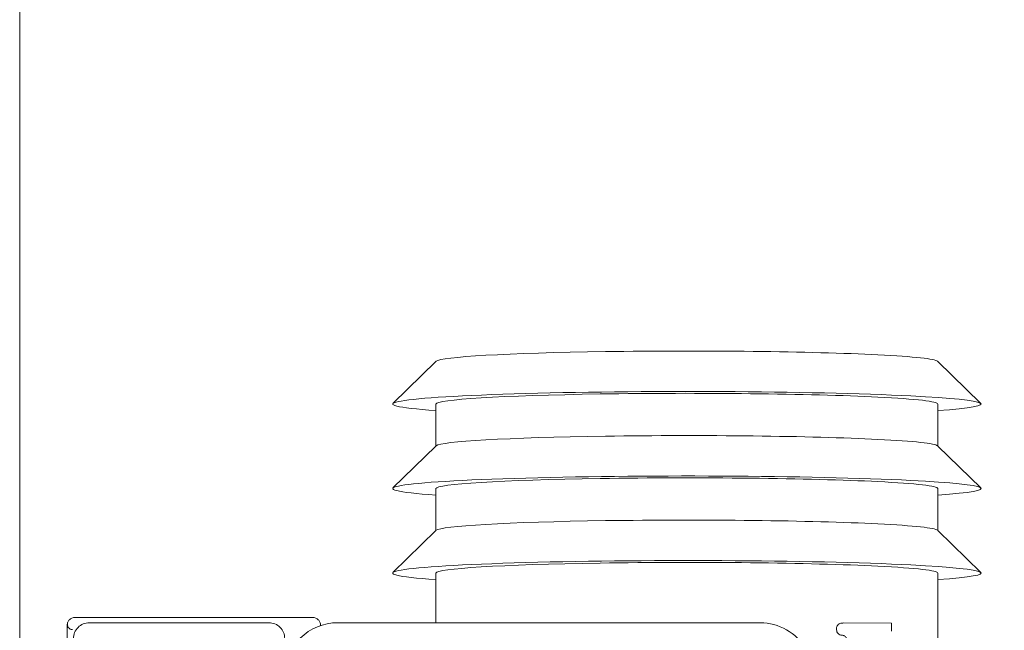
# Model space of a CAD drawing. Header units: millimetres. Extents: x 23192 to 177760, y -399809 to -79279.
# Tile 224 of 256: x 59717 to 59735, y -197966 to -197954. Entities that reach past the tile are written whole.
import ezdxf

# ---------------------------------------------------------------- set-up
doc = ezdxf.new("R2010")
doc.units = ezdxf.units.MM
doc.layers.get('0').update_dxf_attribs({"lineweight": 0})
doc.layers.add('!! 2 ZABUDOWA GK-MDF', color=54, linetype='Continuous', lineweight=13)
doc.layers.add('!!_@ wypos sanit nd', color=7, linetype='Continuous', lineweight=0, plot=False)

# ---------------------------------------------------------------- blocks, each defined once
blk = doc.blocks.new('A$Cff2eaf8b')
for points in [[(-0.24945, 0.09108), (-0.24147, 0.09927)], [(-0.24136, 0.09113), (-0.23342, 0.09113), (-0.22548, 0.09927)], [(-0.22538, 0.09113), (-0.21743, 0.09113), (-0.2095, 0.09927)], [(-0.19567, 0.09113), (-0.20939, 0.09113)], [(-0.24945, -0.00383), (-0.24147, -0.01202)], [(-0.24136, -0.00387), (-0.23342, -0.00387), (-0.22548, -0.01202)], [(-0.22538, -0.00387), (-0.21743, -0.00387), (-0.2095, -0.01202)], [(-0.2, -0.00387), (-0.20939, -0.00387)], [(-0.20001, -0.0258), (-0.19988, -0.02576), (-0.19976, -0.02573), (-0.19963, -0.02571), (-0.19948, -0.02571)], [(-0.20099, -0.02721), (-0.20099, -0.0722)]]:
    blk.add_lwpolyline(points)
for points in [[(-0.19989, 0.08236), (-0.19995, 0.07336, 0.009369), (-0.19994, 0.07293), (-0.19992, 0.07276), (-0.19986, 0.07259), (-0.19979, 0.07243), (-0.19968, 0.07229), (-0.19955, 0.07217), (-0.19941, 0.07208), (-0.19924, 0.07201), (-0.19908, 0.07197), (-0.19895, 0.07196), (-0.1988, 0.07196)], [(-0.19576, 0.07395), (-0.19665, 0.07395, 0.282591), (-0.19754, 0.0734), (-0.19758, 0.07331), (-0.19761, 0.0732), (-0.19763, 0.07311), (-0.19764, 0.07296, -0.415352), (-0.19865, 0.07196)], [(-0.15993, -0.0325), (-0.17249, -0.0325, 0.405519), (-0.172, -0.032), (-0.172, -0.0313, 0.414214), (-0.1725, -0.0308), (-0.1875, -0.0308, 0.414214), (-0.188, -0.0313), (-0.188, -0.032, 0.405519), (-0.18751, -0.0325), (-0.19, -0.0325, -0.414214), (-0.2, -0.0225), (-0.2, 0.0575, -0.266001), (-0.19506, 0.06612)], [(-0.20011, -0.02584, 0.091301), (-0.20056, -0.02614, 0.198909), (-0.20099, -0.02721)], [(-0.19945, -0.02578, 0.170835), (-0.20011, -0.02584)], [(-0.20099, -0.0722, 0.198909), (-0.20056, -0.07326, 0.091301), (-0.20011, -0.07356)], [(-0.16237, -0.07369), (-0.1625, -0.07369), (-0.16269, -0.07369), (-0.16294, -0.07369), (-0.16323, -0.07369), (-0.16357, -0.07369), (-0.16393, -0.07369), (-0.16428, -0.07369), (-0.19771, -0.07369), (-0.19841, -0.07369), (-0.19903, -0.07369), (-0.19948, -0.07369), (-0.19961, -0.07369), (-0.19973, -0.07367), (-0.19984, -0.07365), (-0.20003, -0.07359, 0.517033), (-0.1987, -0.07266)]]:
    blk.add_lwpolyline(points, format="xyb")
blk.add_lwpolyline([(-0.2, -0.0695), (-0.2, -0.0355, -0.414214), (-0.197, -0.0325), (-0.163, -0.0325, -0.414214), (-0.16, -0.0355), (-0.16, -0.0695, -0.414214), (-0.163, -0.0725), (-0.197, -0.0725, -0.414214)], format="xyb", close=True)
for centre, major_axis, ratio, start_param, end_param in [((-0.24136, 0.04363), (0, 0.0557), 0.04256, 5.733752, 6.988802), ((-0.22538, 0.04363), (0, 0.0557), 0.04256, 5.733752, 6.988802), ((-0.20939, 0.04363), (0, 0.0557), 0.04256, 5.733752, 6.988802), ((-0.24936, 0.04363), (0, 0.0475), 0.04256, 0.043665, 0.705617), ((-0.24136, 0.04363), (0, 0.0475), 0.04256, 0, 0.705617), ((-0.23337, 0.04363), (0, 0.0475), 0.04256, 0.043665, 0.705617), ((-0.22538, 0.04363), (0, 0.0475), 0.04256, 0, 0.705617), ((-0.21739, 0.04363), (0, 0.0475), 0.04256, 0.043665, 0.705617), ((-0.20939, 0.04363), (0, 0.0475), 0.04256, 0, 0.705617), ((-0.24136, 0.04363), (0, 0.0557), 0.04256, 0.705617, 3.691026), ((-0.22538, 0.04363), (0, 0.0557), 0.04256, 0.705617, 3.691026), ((-0.20939, 0.04363), (0, 0.0557), 0.04256, 0.705617, 3.691026), ((-0.19839, 0.08235), (-0.0015, 0), 0.008726, 4.712674, 6.283151), ((-0.24936, 0.04363), (0, 0.0475), 0.04256, 0.705617, 3.097928), ((-0.24136, 0.04363), (0, 0.0475), 0.04256, 0.705617, 3.141593), ((-0.23337, 0.04363), (0, 0.0475), 0.04256, 0.705617, 3.097928), ((-0.22538, 0.04363), (0, 0.0475), 0.04256, 0.705617, 3.141593), ((-0.21739, 0.04363), (0, 0.0475), 0.04256, 0.705617, 3.097928), ((-0.20939, 0.04363), (0, 0.0475), 0.04256, 0.705617, 3.141593), ((-0.19879, 0.07296), (-0.000011, -0.001), 0.706875, 0, 0.012337), ((-0.19844, 0.07196), (-0.000501, 0.000001), 0.008726, 0.786107, 1.14947), ((-0.19864, 0.07296), (-0.000006, -0.001), 0.408573, 0, 0.00956)]:
    blk.add_ellipse(centre, major_axis=major_axis, ratio=ratio, start_param=start_param, end_param=end_param)

msp = doc.modelspace()

# ---------------------------------------------------------------- linework, layer by layer
at = {"layer": '!! 2 ZABUDOWA GK-MDF'}
msp.add_lwpolyline([(59716.56735, -197933.12813), (59716.56735, -198053.12813)], dxfattribs=at)

# ---------------------------------------------------------------- block references
at = {"layer": '!!_@ wypos sanit nd', "xscale": 100, "yscale": 100, "zscale": 100, "rotation": 270}
msp.add_blockref('A$Cff2eaf8b', (59724.83434, -197985.6283), dxfattribs=at)

doc.saveas('drawing.dxf')
